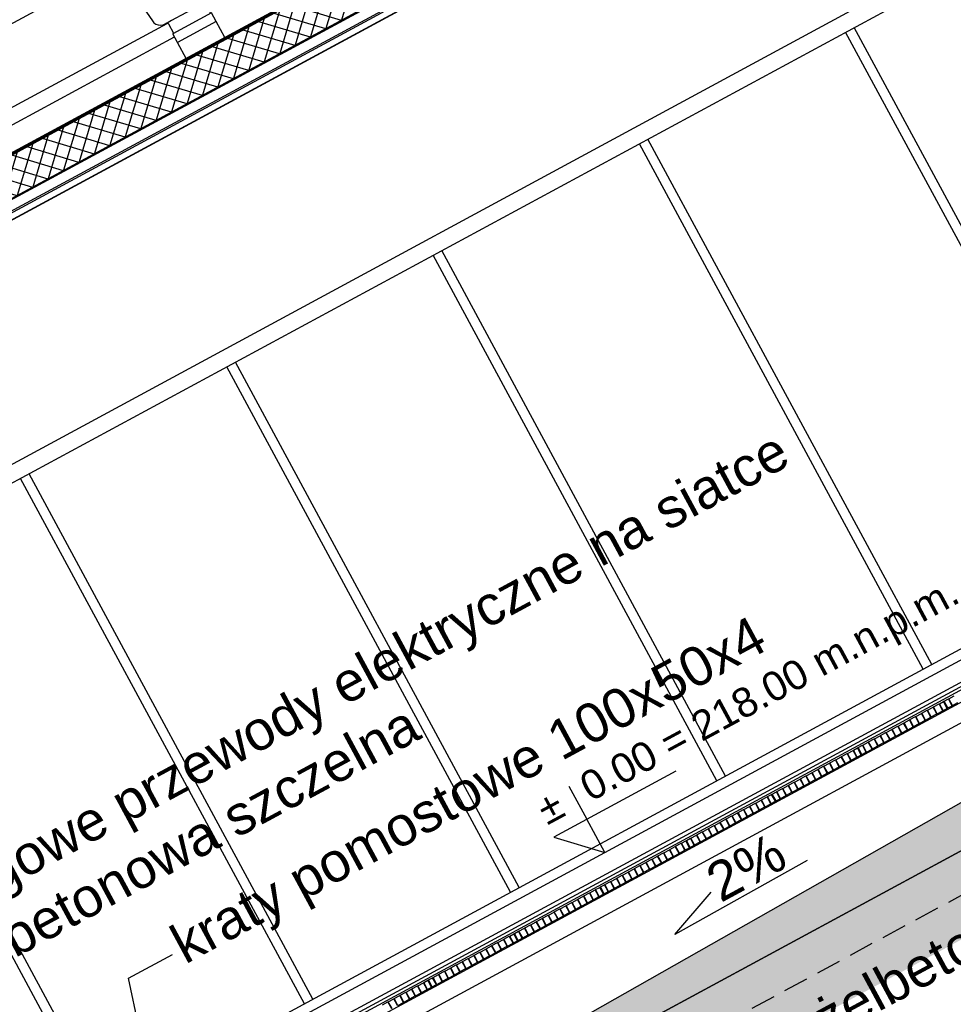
# Model space of a CAD drawing. Header units: millimetres. Extents: x -667476 to -405070, y -32043 to 330643.
# Tile 10 of 55: x -475873 to -471095, y 32077 to 37114. Entities that reach past the tile are written whole.
import ezdxf
from ezdxf.enums import TextEntityAlignment as Align

# ---------------------------------------------------------------- set-up
doc = ezdxf.new("R2010")
doc.units = ezdxf.units.MM
doc.header["$LTSCALE"] = 10
doc.linetypes.add('DASHED', pattern=[19.05, 12.7, -6.35])
doc.linetypes.add('DASHED2', pattern=[0.375, 0.25, -0.125])
for name, color, linetype in [('000', 2, 'Continuous'), ('01 - konstrukcja - płyta - zbrojenie Rozproszone', 250, 'Continuous'), ('01 - UWAGI', 2, 'Continuous'), ('01-konstukcja', 7, 'Continuous'), ('01-warstwy scian', 252, 'Continuous'), ('02-element ponizej', 250, 'Continuous'), ('02-elementy wyposazenia', 250, 'Continuous'), ('02-izolacja wodna', 3, 'DASHED2'), ('04 - hatch czarny', 250, 'Continuous'), ('04 - hatch sciany', 250, 'Continuous'), ('04-hatch czarny', 250, 'Continuous'), ('05 - grafika', 251, 'Continuous'), ('05 - tekst 02', 1, 'Continuous'), ('05-grafika', 251, 'Continuous'), ('05-tekst', 1, 'Continuous'), ('05-wymiary PB', 3, 'Continuous'), ('06-elewacja cienka', 250, 'Continuous')]:
    doc.layers.add(name, color=color, linetype=linetype)
doc.styles.add('1-100', font='arial.ttf', dxfattribs={"height": 200})
doc.styles.add('1-50', font='arial.ttf', dxfattribs={"height": 100})
doc.styles.get("Standard").update_dxf_attribs({"font": 'arial.ttf'})
doc.dimstyles.new('1-100', dxfattribs={"dimtxt": 140, "dimasz": 100, "dimexe": 100, "dimexo": 300, "dimgap": 30, "dimtad": 1, "dimdec": 0, "dimlfac": 0.1, "dimtxsty": 'Standard', "dimblk": 'ARCHTICK', "dimcen": 0.09, "dimdle": 100, "dimclre": 252, "dimadec": 0, "dimazin": 0, "dimtfac": 1, "dimtdec": 0, "dimtmove": 0, "dimatfit": 3, "dimfxl": 1, "dimfxlon": 1, "dimarcsym": 0})
doc.dimstyles.new('1-50', dxfattribs={"dimtxt": 100, "dimasz": 50, "dimexe": 100, "dimexo": 75, "dimgap": 30, "dimtad": 1, "dimdec": 0, "dimlfac": 0.1, "dimtxsty": 'Standard', "dimblk": 'ARCHTICK', "dimcen": 250, "dimdle": 30, "dimclre": 252, "dimadec": 0, "dimazin": 0, "dimtfac": 1, "dimtdec": 0, "dimtmove": 0, "dimatfit": 3, "dimfxl": 50, "dimfxlon": 1, "dimarcsym": 0})

# ---------------------------------------------------------------- blocks, each defined once
blk = doc.blocks.new('wyw1')
at = {"layer": '06-elewacja cienka'}
for p, q in [((13218.3, -17690.6), (13203.4, -17736)), ((13222.2, -17685.3), (13218.3, -17690.6)), ((13228.5, -17683.3), (13222.2, -17685.3)), ((13231.5, -17683.3), (13228.5, -17683.3)), ((13240.2, -17683.3), (13231.5, -17683.3)), ((13254.1, -17683.3), (13240.2, -17683.3)), ((13272.2, -17683.3), (13254.1, -17683.3)), ((13293.3, -17683.3), (13272.2, -17683.3)), ((13315.9, -17683.3), (13293.3, -17683.3)), ((13338.5, -17683.3), (13315.9, -17683.3)), ((13359.6, -17683.3), (13338.5, -17683.3)), ((13377.6, -17683.3), (13359.6, -17683.3)), ((13391.5, -17683.3), (13377.6, -17683.3)), ((13400.3, -17683.3), (13391.5, -17683.3)), ((13403.2, -17683.3), (13400.3, -17683.3)), ((13403.2, -17683.3), (13409.5, -17685.3)), ((13409.5, -17685.3), (13413.4, -17690.6)), ((13413.4, -17690.6), (13428.4, -17736)), ((13134.8, -17736), (13128.4, -17736)), ((13128.4, -17736), (13142.3, -17865.2)), ((13153.5, -17736), (13134.8, -17736)), ((13183.3, -17736), (13153.5, -17736)), ((13222.1, -17736), (13183.3, -17736)), ((13267.4, -17736), (13222.1, -17736)), ((13315.9, -17736), (13267.4, -17736)), ((13364.4, -17736), (13315.9, -17736)), ((13409.6, -17736), (13364.4, -17736)), ((13448.5, -17736), (13409.6, -17736)), ((13478.3, -17736), (13448.5, -17736)), ((13497, -17736), (13478.3, -17736)), ((13503.4, -17736), (13489.5, -17865.2)), ((13503.4, -17736), (13497, -17736)), ((13142.3, -17865.2), (13145.1, -17877.1)), ((13145.1, -17877.1), (13150.7, -17887.9)), ((13486.7, -17877.1), (13481, -17887.9)), ((13489.5, -17865.2), (13486.7, -17877.1)), ((13150.7, -17887.9), (13158.9, -17897.1)), ((13158.9, -17897.1), (13169, -17904.1)), ((13169, -17904.1), (13180.6, -17908.5)), ((13180.6, -17908.5), (13192.9, -17910)), ((13197.1, -17910), (13192.9, -17910)), ((13209.4, -17910), (13197.1, -17910)), ((13198, -17910), (13205.6, -17913.1)), ((13205.6, -17913.1), (13208.7, -17920.5)), ((13208.7, -17973.3), (13208.7, -17920.5)), ((13228.9, -17910), (13209.4, -17910)), ((13254.4, -17910), (13228.9, -17910)), ((13284.1, -17910), (13254.4, -17910)), ((13315.9, -17910), (13284.1, -17910)), ((13347.7, -17910), (13315.9, -17910)), ((13377.4, -17910), (13347.7, -17910)), ((13402.8, -17910), (13377.4, -17910)), ((13422.4, -17910), (13402.8, -17910)), ((13434.7, -17910), (13422.4, -17910)), ((13426.2, -17913.1), (13423, -17920.5)), ((13423, -17973.3), (13423, -17920.5)), ((13433.7, -17910), (13426.2, -17913.1)), ((13438.9, -17910), (13434.7, -17910)), ((13451.2, -17908.5), (13438.9, -17910)), ((13462.7, -17904.1), (13451.2, -17908.5)), ((13472.9, -17897.1), (13462.7, -17904.1)), ((13481, -17887.9), (13472.9, -17897.1)), ((13428.4, -17973.3), (13203.4, -17973.3)), ((13203.4, -18023.3), (13203.4, -17973.3)), ((13428.4, -18023.3), (13428.4, -17973.3)), ((13428.4, -18023.3), (13203.4, -18023.3)), ((13203.4, -18120), (13203.4, -18023.3)), ((13428.4, -18115.5), (13428.4, -18023.3))]:
    blk.add_line(p, q, dxfattribs=at)
blk = doc.blocks.new('sciana1')
at = {"layer": '05-grafika'}
blk.add_lwpolyline([(595.5, 0), (0, 0), (0, -175.4), (595.5, -175.4)], close=True, dxfattribs=at)
at = {"layer": '05-tekst', "style": '1-50', "flags": 12}
blk.add_attdef('NAZWA_PRZEGRODY', (40.6, -133.4), '', height=100, dxfattribs=at)
blk = doc.blocks.new('_ArchTick')
at = {"color": 0, "linetype": 'ByBlock', "const_width": 0.15}
blk.add_lwpolyline([(-0.5, -0.5), (0.5, 0.5)], dxfattribs=at)
blk = doc.blocks.new('kota1')
at = {"layer": '05-grafika'}
for points in [[(0, 257), (0, 128.5)], [(345, 128.5), (-128.5, 128.5), (0, 0)], [(0, 0), (0, 128.5)]]:
    blk.add_lwpolyline(points, dxfattribs=at)
at = {"layer": '05-tekst', "style": '1-50', "flags": 12}
for tag, p in [('PLUS/MIUNUS', (-128.5, 143.8)), ('WYSOKOSC', (0, 143.8))]:
    blk.add_attdef(tag, p, '', height=100, dxfattribs=at)
blk = doc.blocks.new('*D458')
at = {"layer": '05-wymiary PB', "color": 0, "lineweight": -2, "transparency": 16777216}
blk.add_line((-468536.2, 35087.2), (-470670.6, 39036.5), dxfattribs=at)
at = {"layer": '05-wymiary PB', "color": 252, "lineweight": -2, "transparency": 16777216}
for p, q in [((-470623.9, 38948), (-470535.1, 38996.1)), ((-468584.7, 35174.7), (-468495.8, 35222.8))]:
    blk.add_line(p, q, dxfattribs=at)
at = {"layer": 'Defpoints', "color": 0, "transparency": 16777216}
for p in [(-470623, 38948.5), (-474786.4, 36698.4), (-472765.6, 32915.1)]:
    blk.add_point(p, dxfattribs=at)
at = {"layer": '05-wymiary PB', "color": 0, "lineweight": -2, "transparency": 16777216, "xscale": 100, "yscale": 100, "zscale": 100}
for p, rotation in [((-470623, 38948.5), 118.3889074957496), ((-468583.8, 35175.2), 298.3889074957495)]:
    blk.add_blockref('_ArchTick', p, dxfattribs=dict(at, rotation=rotation))
at = {"layer": '05-wymiary PB', "color": 0, "transparency": 16777216, "insert": (-469692.7, 37013.6), "char_height": 140, "attachment_point": 5, "rotation": 118.3889}
blk.add_mtext('429', dxfattribs=at)

msp = doc.modelspace()

# ---------------------------------------------------------------- hatches: boundary and pattern name
at = {"layer": '04 - hatch czarny', "linetype": 'Continuous'}
h = msp.add_hatch(dxfattribs=at)
h.set_pattern_fill('ANSI37', color=256, scale=20, style=0)
h.set_pattern_definition([(73.3889, (-485631.39, 22422.84), (-60.84997, 18.153), []), (163.3889, (-485631.39, 22422.84), (-18.153, -60.84997), [])])
h.paths.add_polyline_path([(-479693.6, 34157.8), (-479786.6, 34329.9), (-470065.5, 39583.7), (-469972.5, 39411.5)])
at = {"layer": '04 - hatch czarny'}
h = msp.add_hatch(dxfattribs=at)
h.set_pattern_fill('AR-CONC', color=256, scale=2, angle=448.1236, style=0)
h.set_pattern_definition([(166.51247, (-169950.3, -2337.96), (-134.126, 340.28142), [38.1, -419.1]), (111.51247, (-169950.3, -2337.96), (-310.46474, -233.647), [30.48, -335.28117]), (216.96392, (-169961.48, -2309.6), (-444.59074, 106.63445), [32.38, -356.1805]), (162.69667, (-170041.2, -2383.3), (-166.7733, 522.678), [57.15, -628.65]), (213.14803, (-170055.1, -2339.76), (-654.7631, 203.9777), [48.57, -534.2712]), (107.69662, (-170041.2, -2383.3), (-654.7631, 203.9777), [45.7199, -502.9195]), (137.51247, (-170041.17, -2326.52), (47.66232, 362.64126), [38.1, -419.1]), (82.51247, (-170041.17, -2326.52), (-384.81243, -53.8348), [30.48, -335.28]), (187.96392, (-170037.2, -2296.3), (-337.1501, 308.80647), [32.38, -356.17988]), (154.012473, (-169950.3, -2337.96), (-154.08345, -69.961896), [0, -331.216, 0, -340.36, 0, -336.55]), (124.01247, (-169950.3, -2337.96), (-238.94622, 30.1457), [0, -194.056, 0, -323.596, 0, -128.27]), (84.012473, (-169899.73, -2439.33), (-110.800695, 247.77756), [0, -127, 0, -396.24, 0, -525.78]), (74.01247, (-169877.06, -2484.8), (-177.75269, 242.40261), [0, -165.1, 0, -263.144, 0, -373.38])])
h.paths.add_polyline_path([(-475935.5, 30695.6), (-477397.3, 29909), (-477275.4, 29683.3), (-477072.6, 29791.8), (-476930.4, 29527.6), (-476794.7, 29487.3), (-476557.5, 30133.8), (-476165.7, 30345.5), (-475643.4, 30155), (-475332, 30323.3), (-475453.2, 30485.1), (-475606.5, 30402.2), (-475738.5, 30330.9)])
h.paths.add_polyline_path([(-473728.3, 31417.3), (-475453.2, 30485.1), (-475332, 30323.3), (-473633.2, 31241.4)])
h.paths.add_polyline_path([(-478589.2, 29506.3), (-480107.8, 28685.6), (-479939.5, 28374.2), (-478508.6, 29147.5), (-478625.6, 29363.9), (-478537.9, 29411.3)])
h.paths.add_polyline_path([(-472849.5, 31892.3), (-473728.3, 31417.3), (-473633.2, 31241.4), (-472706.5, 31742.2)])
h.paths.add_polyline_path([(-470561.2, 33129), (-472849.5, 31892.3), (-472706.5, 31742.2), (-470466.1, 32953)])
h.paths.add_polyline_path([(-466733.5, 35669.4), (-467464.7, 35276.5), (-467342.9, 35051.3), (-467140.1, 35159.8), (-466997.4, 34895.9), (-466862.5, 34854.8), (-466660.3, 35534.3)])
h.paths.add_polyline_path([(-465648.1, 36500.4), (-466616, 35977.3), (-466564.6, 35882.3), (-466476.9, 35929.6), (-466360, 35713.2), (-465479.8, 36188.9)])
h.paths.add_polyline_path([(-477486, 29568.3), (-477607.8, 29793.5), (-478267.9, 29436.8), (-478194.3, 29300.7), (-477586, 29059.9), (-477545.7, 29195), (-477688.4, 29459)])
h.paths.add_polyline_path([(-467553.5, 34936.3), (-467675.8, 35162.3), (-469144.3, 34366.4), (-468946.9, 34001.4), (-469078.8, 33930.1), (-470561.2, 33129), (-470466.1, 32953), (-468807.8, 33849.2), (-468674.8, 34394), (-468210.6, 34644.9), (-467653.9, 34427.4), (-467613.2, 34563), (-467755.9, 34827)])
at = {"layer": '04 - hatch sciany'}
msp.add_hatch(color=256, dxfattribs=at).paths.add_polyline_path([(-468946.9, 34001.4), (-469163.7, 34402.6), (-469163.7, 34402.6), (-469195, 34460.6), (-469196, 34462.4), (-469219.8, 34506.4), (-469220.7, 34508.2), (-469352.7, 34436.8), (-469202.4, 34158.8), (-475294.1, 30707.5), (-475663.6, 30507.8), (-475880.4, 30909), (-476012.3, 30837.6), (-475738.5, 30330.9)])
at = {"layer": '04-hatch czarny'}
h = msp.add_hatch(dxfattribs=at)
h.set_pattern_fill('EARTH', color=256, scale=40, angle=141.4762, style=0)
h.set_pattern_definition([(79.865154, (-52941.05, 1083379.2), (-205.34145, 294.731893), [254, -254]), (79.865154, (-53034.8, 1083395.95), (-205.34145, 294.731893), [254, -254]), (79.865154, (-53128.57, 1083412.71), (-205.34145, 294.731893), [254, -254]), (169.865154, (-53154.24, 1083449.55), (-294.731893, -205.34145), [254, -254]), (169.865154, (-53137.48, 1083543.32), (-294.731893, -205.34145), [254, -254]), (169.865154, (-53120.72, 1083637.08), (-294.731893, -205.34145), [254, -254])])
h.paths.add_polyline_path([(-465479.8, 36188.9), (-466660.3, 35534.3), (-466862.5, 34854.8), (-467653.9, 34427.4), (-468210.6, 34644.9), (-468674.8, 34394), (-468807.8, 33849.2), (-475643.4, 30155), (-476165.7, 30345.5), (-476557.5, 30133.8), (-476794.8, 29486.9), (-477586.2, 29059.5), (-478194.3, 29300.7), (-479939.5, 28374.2), (-479845.7, 28197.6), (-478182.2, 29080.8), (-477573.2, 28839.2), (-476633.1, 29346.9), (-476395.8, 29993.8), (-476149.8, 30126.8), (-475627.4, 29936.3), (-468634.6, 33715.5), (-468501.6, 34260.3), (-468197, 34424.9), (-467640.4, 34207.4), (-466694.5, 34718.2), (-466491.9, 35399), (-465382.8, 36014)])
at = {"layer": '04-hatch czarny', "true_color": 0x000000}
h = msp.add_hatch(dxfattribs=at)
h.set_pattern_fill('ANSI33', color=18, scale=10, angle=360, style=0)
h.set_pattern_definition([(73.388907, (-552036.92, 155815.11), (-60.84997, 18.152992), []), (73.388907, (-551997.416, 155836.46), (-60.84997, 18.152992), [31.75, -15.875])])
h.paths.add_polyline_path([(-473926.2, 31310.4), (-473997.4, 31442.1), (-475294.1, 30707.5), (-475663.6, 30507.8), (-475880.4, 30909), (-476012.3, 30837.6), (-475738.5, 30330.9)])
h.paths.add_polyline_path([(-470759.1, 33022), (-470864.6, 33217.1), (-473997.4, 31442.1), (-473926.2, 31310.4)])
h.paths.add_polyline_path([(-470864.6, 33217.1), (-470759.1, 33022), (-468946.9, 34001.4), (-469163.7, 34402.6), (-469163.7, 34402.6), (-469195, 34460.6), (-469196, 34462.4), (-469219.8, 34506.4), (-469220.7, 34508.2), (-469352.7, 34436.8), (-469202.4, 34158.8)])

# ---------------------------------------------------------------- linework, layer by layer
at = {"layer": '000'}
msp.add_line((-475606.5, 30402.2), (-469078.8, 33930.1), dxfattribs=at)
at = {"layer": '01 - konstrukcja - płyta - zbrojenie Rozproszone'}
msp.add_line((-475880.4, 30909), (-469352.7, 34436.8), dxfattribs=at)
at = {"layer": '01-konstukcja'}
for p, q in [((-473969.8, 31457.8), (-469202.4, 34158.8)), ((-468946.9, 34001.4), (-475738.5, 30330.9))]:
    msp.add_line(p, q, dxfattribs=at)
at = {"layer": '01-warstwy scian'}
for p, q in [((-479786.3, 34329.3), (-470065.2, 39583.1)), ((-470140.1, 39553.9), (-479720.9, 34376)), ((-470135.9, 39550.6), (-479720.4, 34370.6)), ((-479691.2, 34153.4), (-469970.1, 39407.1)), ((-479666.6, 34107.9), (-469945.5, 39361.6)), ((-479662.7, 34100.6), (-469941.6, 39354.4)), ((-479647.7, 34072.9), (-469926.6, 39326.6)), ((-479647, 34071.5), (-469925.9, 39325.3))]:
    msp.add_line(p, q, dxfattribs=at)
msp.add_lwpolyline([(-479693.6, 34157.8), (-469972.5, 39411.5)], dxfattribs=at)
at = {"layer": '02-element ponizej'}
for p, q in [((-477486.3, 30363.9), (-468044.9, 35466.4)), ((-477481, 30253.1), (-467883, 35440.3)), ((-476653.2, 30677.5), (-468735.6, 34956.5)), ((-475925.1, 30991.7), (-469397.4, 34519.5))]:
    msp.add_line(p, q, dxfattribs=at)
at = {"layer": '02-element ponizej', "linetype": 'DASHED'}
msp.add_line((-475643.4, 30155), (-468807.8, 33849.2), dxfattribs=at)
at = {"layer": '02-elementy wyposazenia'}
for p, q in [((-475990.7, 31018.6), (-469383.9, 34589.2)), ((-471118.4, 33640.6), (-471090, 33655.9)), ((-471226.3, 33582.2), (-471197.9, 33597.6)), ((-471197.9, 33597.6), (-471196.2, 33598.5)), ((-471178.9, 33562.4), (-471197.9, 33597.6)), ((-471196.2, 33598.5), (-471167.7, 33613.9)), ((-471177.1, 33563.3), (-471196.2, 33598.5)), ((-471167.7, 33613.9), (-471166, 33614.8)), ((-471148.7, 33578.7), (-471167.7, 33613.9)), ((-471166, 33614.8), (-471144.8, 33626.3)), ((-471147, 33579.7), (-471166, 33614.8)), ((-471144.8, 33626.3), (-471143.1, 33627.2)), ((-471125.8, 33591.1), (-471144.8, 33626.3)), ((-471143.1, 33627.2), (-471141.3, 33628.2)), ((-471141.3, 33628.2), (-471120.1, 33639.6)), ((-471122.3, 33593), (-471141.3, 33628.2)), ((-471122.3, 33593), (-471101.1, 33604.4)), ((-471120.1, 33639.6), (-471118.4, 33640.6)), ((-471101.1, 33604.4), (-471120.1, 33639.6)), ((-471099.4, 33605.4), (-471118.4, 33640.6)), ((-471101.1, 33604.4), (-471099.4, 33605.4)), ((-471099.4, 33605.4), (-471071, 33620.7)), ((-471316.9, 33533.3), (-471288.4, 33548.7)), ((-471288.4, 33548.7), (-471286.7, 33549.6)), ((-471269.4, 33513.5), (-471288.4, 33548.7)), ((-471286.7, 33549.6), (-471258.3, 33565)), ((-471267.7, 33514.4), (-471286.7, 33549.6)), ((-471258.3, 33565), (-471256.5, 33565.9)), ((-471239.2, 33529.8), (-471258.3, 33565)), ((-471256.5, 33565.9), (-471228.1, 33581.3)), ((-471237.5, 33530.7), (-471256.5, 33565.9)), ((-471237.5, 33530.7), (-471209.1, 33546.1)), ((-471228.1, 33581.3), (-471226.3, 33582.2)), ((-471209.1, 33546.1), (-471228.1, 33581.3)), ((-471207.3, 33547), (-471226.3, 33582.2)), ((-471209.1, 33546.1), (-471207.3, 33547)), ((-471207.3, 33547), (-471178.9, 33562.4)), ((-471178.9, 33562.4), (-471177.1, 33563.3)), ((-471177.1, 33563.3), (-471148.7, 33578.7)), ((-471148.7, 33578.7), (-471147, 33579.7)), ((-471147, 33579.7), (-471125.8, 33591.1)), ((-471125.8, 33591.1), (-471124, 33592)), ((-471124, 33592), (-471122.3, 33593)), ((-471407.4, 33484.4), (-471379, 33499.7)), ((-471379, 33499.7), (-471377.2, 33500.7)), ((-471359.9, 33464.5), (-471379, 33499.7)), ((-471377.2, 33500.7), (-471348.8, 33516)), ((-471358.2, 33465.5), (-471377.2, 33500.7)), ((-471348.8, 33516), (-471347, 33517)), ((-471329.8, 33480.9), (-471348.8, 33516)), ((-471347, 33517), (-471318.6, 33532.4)), ((-471328, 33481.8), (-471347, 33517)), ((-471328, 33481.8), (-471299.6, 33497.2)), ((-471318.6, 33532.4), (-471316.9, 33533.3)), ((-471299.6, 33497.2), (-471318.6, 33532.4)), ((-471297.8, 33498.1), (-471316.9, 33533.3)), ((-471299.6, 33497.2), (-471297.8, 33498.1)), ((-471297.8, 33498.1), (-471269.4, 33513.5)), ((-471269.4, 33513.5), (-471267.7, 33514.4)), ((-471267.7, 33514.4), (-471239.2, 33529.8)), ((-471239.2, 33529.8), (-471237.5, 33530.7)), ((-471497.9, 33435.5), (-471469.5, 33450.8)), ((-471469.5, 33450.8), (-471467.7, 33451.8)), ((-471450.5, 33415.6), (-471469.5, 33450.8)), ((-471467.7, 33451.8), (-471439.3, 33467.1)), ((-471448.7, 33416.6), (-471467.7, 33451.8)), ((-471439.3, 33467.1), (-471437.6, 33468.1)), ((-471420.3, 33431.9), (-471439.3, 33467.1)), ((-471437.6, 33468.1), (-471409.1, 33483.4)), ((-471418.5, 33432.9), (-471437.6, 33468.1)), ((-471418.5, 33432.9), (-471390.1, 33448.2)), ((-471409.1, 33483.4), (-471407.4, 33484.4)), ((-471390.1, 33448.2), (-471409.1, 33483.4)), ((-471388.4, 33449.2), (-471407.4, 33484.4)), ((-471390.1, 33448.2), (-471388.4, 33449.2)), ((-471388.4, 33449.2), (-471359.9, 33464.5)), ((-471359.9, 33464.5), (-471358.2, 33465.5)), ((-471358.2, 33465.5), (-471329.8, 33480.9)), ((-471329.8, 33480.9), (-471328, 33481.8)), ((-471581.2, 33390.5), (-471560, 33401.9)), ((-471560, 33401.9), (-471558.3, 33402.8)), ((-471541, 33366.7), (-471560, 33401.9)), ((-471558.3, 33402.8), (-471529.8, 33418.2)), ((-471539.2, 33367.6), (-471558.3, 33402.8)), ((-471529.8, 33418.2), (-471528.1, 33419.1)), ((-471510.8, 33383), (-471529.8, 33418.2)), ((-471528.1, 33419.1), (-471499.7, 33434.5)), ((-471509.1, 33384), (-471528.1, 33419.1)), ((-471509.1, 33384), (-471480.6, 33399.3)), ((-471499.7, 33434.5), (-471497.9, 33435.5)), ((-471480.6, 33399.3), (-471499.7, 33434.5)), ((-471478.9, 33400.3), (-471497.9, 33435.5)), ((-471480.6, 33399.3), (-471478.9, 33400.3)), ((-471478.9, 33400.3), (-471450.5, 33415.6)), ((-471450.5, 33415.6), (-471448.7, 33416.6)), ((-471448.7, 33416.6), (-471420.3, 33431.9)), ((-471420.3, 33431.9), (-471418.5, 33432.9)), ((-471696.4, 33328.2), (-471668, 33343.5)), ((-471668, 33343.5), (-471666.2, 33344.5)), ((-471648.9, 33308.4), (-471668, 33343.5)), ((-471666.2, 33344.5), (-471637.8, 33359.9)), ((-471647.2, 33309.3), (-471666.2, 33344.5)), ((-471637.8, 33359.9), (-471636, 33360.8)), ((-471618.8, 33324.7), (-471637.8, 33359.9)), ((-471636, 33360.8), (-471607.6, 33376.2)), ((-471617, 33325.6), (-471636, 33360.8)), ((-471607.6, 33376.2), (-471605.9, 33377.1)), ((-471588.6, 33341), (-471607.6, 33376.2)), ((-471605.9, 33377.1), (-471584.7, 33388.6)), ((-471586.8, 33341.9), (-471605.9, 33377.1)), ((-471586.8, 33341.9), (-471565.7, 33353.4)), ((-471584.7, 33388.6), (-471582.9, 33389.5)), ((-471565.7, 33353.4), (-471584.7, 33388.6)), ((-471582.9, 33389.5), (-471581.2, 33390.5)), ((-471562.2, 33355.3), (-471581.2, 33390.5)), ((-471565.7, 33353.4), (-471563.9, 33354.3)), ((-471563.9, 33354.3), (-471562.2, 33355.3)), ((-471562.2, 33355.3), (-471541, 33366.7)), ((-471541, 33366.7), (-471539.2, 33367.6)), ((-471539.2, 33367.6), (-471510.8, 33383)), ((-471510.8, 33383), (-471509.1, 33384)), ((-471786.9, 33279.3), (-471758.5, 33294.6)), ((-471758.5, 33294.6), (-471756.7, 33295.6)), ((-471739.5, 33259.4), (-471758.5, 33294.6)), ((-471756.7, 33295.6), (-471728.3, 33310.9)), ((-471737.7, 33260.4), (-471756.7, 33295.6)), ((-471728.3, 33310.9), (-471726.6, 33311.9)), ((-471709.3, 33275.7), (-471728.3, 33310.9)), ((-471726.6, 33311.9), (-471698.1, 33327.2)), ((-471707.5, 33276.7), (-471726.6, 33311.9)), ((-471707.5, 33276.7), (-471679.1, 33292.1)), ((-471698.1, 33327.2), (-471696.4, 33328.2)), ((-471679.1, 33292.1), (-471698.1, 33327.2)), ((-471677.4, 33293), (-471696.4, 33328.2)), ((-471679.1, 33292.1), (-471677.4, 33293)), ((-471677.4, 33293), (-471648.9, 33308.4)), ((-471648.9, 33308.4), (-471647.2, 33309.3)), ((-471647.2, 33309.3), (-471618.8, 33324.7)), ((-471618.8, 33324.7), (-471617, 33325.6)), ((-471617, 33325.6), (-471588.6, 33341)), ((-471588.6, 33341), (-471586.8, 33341.9)), ((-471877.4, 33230.3), (-471849, 33245.7)), ((-471849, 33245.7), (-471847.3, 33246.7)), ((-471830, 33210.5), (-471849, 33245.7)), ((-471847.3, 33246.7), (-471818.8, 33262)), ((-471828.2, 33211.5), (-471847.3, 33246.7)), ((-471818.8, 33262), (-471817.1, 33263)), ((-471799.8, 33226.8), (-471818.8, 33262)), ((-471817.1, 33263), (-471788.7, 33278.3)), ((-471798.1, 33227.8), (-471817.1, 33263)), ((-471798.1, 33227.8), (-471769.6, 33243.1)), ((-471788.7, 33278.3), (-471786.9, 33279.3)), ((-471769.6, 33243.1), (-471788.7, 33278.3)), ((-471767.9, 33244.1), (-471786.9, 33279.3)), ((-471769.6, 33243.1), (-471767.9, 33244.1)), ((-471767.9, 33244.1), (-471739.5, 33259.4)), ((-471739.5, 33259.4), (-471737.7, 33260.4)), ((-471737.7, 33260.4), (-471709.3, 33275.7)), ((-471709.3, 33275.7), (-471707.5, 33276.7)), ((-471968, 33181.4), (-471939.5, 33196.8)), ((-471939.5, 33196.8), (-471937.8, 33197.7)), ((-471920.5, 33161.6), (-471939.5, 33196.8)), ((-471937.8, 33197.7), (-471909.4, 33213.1)), ((-471918.8, 33162.5), (-471937.8, 33197.7)), ((-471909.4, 33213.1), (-471907.6, 33214)), ((-471890.3, 33177.9), (-471909.4, 33213.1)), ((-471907.6, 33214), (-471879.2, 33229.4)), ((-471888.6, 33178.8), (-471907.6, 33214)), ((-471888.6, 33178.8), (-471860.2, 33194.2)), ((-471879.2, 33229.4), (-471877.4, 33230.3)), ((-471860.2, 33194.2), (-471879.2, 33229.4)), ((-471858.4, 33195.2), (-471877.4, 33230.3)), ((-471860.2, 33194.2), (-471858.4, 33195.2)), ((-471858.4, 33195.2), (-471830, 33210.5)), ((-471830, 33210.5), (-471828.2, 33211.5)), ((-471828.2, 33211.5), (-471799.8, 33226.8)), ((-471799.8, 33226.8), (-471798.1, 33227.8)), ((-472045.7, 33139.4), (-472024.6, 33150.8)), ((-472024.6, 33150.8), (-472022.8, 33151.8)), ((-472005.5, 33115.6), (-472024.6, 33150.8)), ((-472022.8, 33151.8), (-472021, 33152.7)), ((-472021, 33152.7), (-471999.9, 33164.2)), ((-472002, 33117.5), (-472021, 33152.7)), ((-471999.9, 33164.2), (-471998.1, 33165.1)), ((-471980.9, 33129), (-471999.9, 33164.2)), ((-471998.1, 33165.1), (-471969.7, 33180.5)), ((-471979.1, 33129.9), (-471998.1, 33165.1)), ((-471979.1, 33129.9), (-471950.7, 33145.3)), ((-471969.7, 33180.5), (-471968, 33181.4)), ((-471950.7, 33145.3), (-471969.7, 33180.5)), ((-471948.9, 33146.2), (-471968, 33181.4)), ((-471950.7, 33145.3), (-471948.9, 33146.2)), ((-471948.9, 33146.2), (-471920.5, 33161.6)), ((-471920.5, 33161.6), (-471918.8, 33162.5)), ((-471918.8, 33162.5), (-471890.3, 33177.9)), ((-471890.3, 33177.9), (-471888.6, 33178.8)), ((-472138, 33089.5), (-472136.2, 33090.5)), ((-472136.2, 33090.5), (-472107.8, 33105.8)), ((-472117.2, 33055.3), (-472136.2, 33090.5)), ((-472107.8, 33105.8), (-472106.1, 33106.8)), ((-472088.8, 33070.6), (-472107.8, 33105.8)), ((-472106.1, 33106.8), (-472077.7, 33122.1)), ((-472087.1, 33071.6), (-472106.1, 33106.8)), ((-472077.7, 33122.1), (-472075.9, 33123.1)), ((-472058.6, 33086.9), (-472077.7, 33122.1)), ((-472075.9, 33123.1), (-472047.5, 33138.4)), ((-472056.9, 33087.9), (-472075.9, 33123.1)), ((-472056.9, 33087.9), (-472028.5, 33103.2)), ((-472047.5, 33138.4), (-472045.7, 33139.4)), ((-472028.5, 33103.2), (-472047.5, 33138.4)), ((-472026.7, 33104.2), (-472045.7, 33139.4)), ((-472028.5, 33103.2), (-472026.7, 33104.2)), ((-472026.7, 33104.2), (-472005.5, 33115.6)), ((-472005.5, 33115.6), (-472003.8, 33116.6)), ((-472003.8, 33116.6), (-472002, 33117.5)), ((-472002, 33117.5), (-471980.9, 33129)), ((-471980.9, 33129), (-471979.1, 33129.9)), ((-472256.9, 33025.2), (-472228.5, 33040.6)), ((-472228.5, 33040.6), (-472226.8, 33041.5)), ((-472209.5, 33005.4), (-472228.5, 33040.6)), ((-472226.8, 33041.5), (-472198.4, 33056.9)), ((-472207.8, 33006.4), (-472226.8, 33041.5)), ((-472198.4, 33056.9), (-472196.6, 33057.8)), ((-472179.3, 33021.7), (-472198.4, 33056.9)), ((-472196.6, 33057.8), (-472168.2, 33073.2)), ((-472177.6, 33022.7), (-472196.6, 33057.8)), ((-472168.2, 33073.2), (-472166.4, 33074.2)), ((-472149.2, 33038), (-472168.2, 33073.2)), ((-472166.4, 33074.2), (-472138, 33089.5)), ((-472147.4, 33039), (-472166.4, 33074.2)), ((-472147.4, 33039), (-472119, 33054.3)), ((-472119, 33054.3), (-472138, 33089.5)), ((-472119, 33054.3), (-472117.2, 33055.3)), ((-472117.2, 33055.3), (-472088.8, 33070.6)), ((-472088.8, 33070.6), (-472087.1, 33071.6)), ((-472087.1, 33071.6), (-472058.6, 33086.9)), ((-472058.6, 33086.9), (-472056.9, 33087.9)), ((-472347.5, 32976.3), (-472319.1, 32991.7)), ((-472319.1, 32991.7), (-472317.3, 32992.6)), ((-472300, 32956.5), (-472319.1, 32991.7)), ((-472317.3, 32992.6), (-472288.9, 33008)), ((-472298.3, 32957.4), (-472317.3, 32992.6)), ((-472288.9, 33008), (-472287.1, 33008.9)), ((-472269.9, 32972.8), (-472288.9, 33008)), ((-472287.1, 33008.9), (-472258.7, 33024.3)), ((-472268.1, 32973.7), (-472287.1, 33008.9)), ((-472258.7, 33024.3), (-472256.9, 33025.2)), ((-472239.7, 32989.1), (-472258.7, 33024.3)), ((-472237.9, 32990), (-472256.9, 33025.2)), ((-472239.7, 32989.1), (-472237.9, 32990)), ((-472237.9, 32990), (-472209.5, 33005.4)), ((-472209.5, 33005.4), (-472207.8, 33006.4)), ((-472207.8, 33006.4), (-472179.3, 33021.7)), ((-472179.3, 33021.7), (-472177.6, 33022.7)), ((-472177.6, 33022.7), (-472149.2, 33038)), ((-472149.2, 33038), (-472147.4, 33039)), ((-472438, 32927.4), (-472409.6, 32942.7)), ((-472409.6, 32942.7), (-472407.8, 32943.7)), ((-472390.6, 32907.6), (-472409.6, 32942.7)), ((-472407.8, 32943.7), (-472379.4, 32959)), ((-472388.8, 32908.5), (-472407.8, 32943.7)), ((-472379.4, 32959), (-472377.6, 32960)), ((-472360.4, 32923.9), (-472379.4, 32959)), ((-472377.6, 32960), (-472349.2, 32975.4)), ((-472358.6, 32924.8), (-472377.6, 32960)), ((-472358.6, 32924.8), (-472330.2, 32940.2)), ((-472349.2, 32975.4), (-472347.5, 32976.3)), ((-472330.2, 32940.2), (-472349.2, 32975.4)), ((-472328.5, 32941.1), (-472347.5, 32976.3)), ((-472330.2, 32940.2), (-472328.5, 32941.1)), ((-472328.5, 32941.1), (-472300, 32956.5)), ((-472300, 32956.5), (-472298.3, 32957.4)), ((-472298.3, 32957.4), (-472269.9, 32972.8)), ((-472269.9, 32972.8), (-472268.1, 32973.7)), ((-472268.1, 32973.7), (-472239.7, 32989.1)), ((-472515.8, 32885.4), (-472487.4, 32900.7)), ((-472487.4, 32900.7), (-472485.6, 32901.7)), ((-472468.3, 32865.5), (-472487.4, 32900.7)), ((-472485.6, 32901.7), (-472464.4, 32913.1)), ((-472466.6, 32866.5), (-472485.6, 32901.7)), ((-472464.4, 32913.1), (-472462.7, 32914)), ((-472445.4, 32877.9), (-472464.4, 32913.1)), ((-472462.7, 32914), (-472460.9, 32915)), ((-472460.9, 32915), (-472439.8, 32926.4)), ((-472441.9, 32879.8), (-472460.9, 32915)), ((-472441.9, 32879.8), (-472420.7, 32891.2)), ((-472439.8, 32926.4), (-472438, 32927.4)), ((-472420.7, 32891.2), (-472439.8, 32926.4)), ((-472419, 32892.2), (-472438, 32927.4)), ((-472420.7, 32891.2), (-472419, 32892.2)), ((-472419, 32892.2), (-472390.6, 32907.6)), ((-472390.6, 32907.6), (-472388.8, 32908.5)), ((-472388.8, 32908.5), (-472360.4, 32923.9)), ((-472360.4, 32923.9), (-472358.6, 32924.8)), ((-472606.3, 32836.4), (-472577.9, 32851.8)), ((-472577.9, 32851.8), (-472576.1, 32852.7)), ((-472558.9, 32816.6), (-472577.9, 32851.8)), ((-472576.1, 32852.7), (-472547.7, 32868.1)), ((-472557.1, 32817.5), (-472576.1, 32852.7)), ((-472547.7, 32868.1), (-472545.9, 32869)), ((-472528.7, 32832.9), (-472547.7, 32868.1)), ((-472545.9, 32869), (-472517.5, 32884.4)), ((-472526.9, 32833.9), (-472545.9, 32869)), ((-472526.9, 32833.9), (-472498.5, 32849.2)), ((-472517.5, 32884.4), (-472515.8, 32885.4)), ((-472498.5, 32849.2), (-472517.5, 32884.4)), ((-472496.7, 32850.2), (-472515.8, 32885.4)), ((-472498.5, 32849.2), (-472496.7, 32850.2)), ((-472496.7, 32850.2), (-472468.3, 32865.5)), ((-472468.3, 32865.5), (-472466.6, 32866.5)), ((-472466.6, 32866.5), (-472445.4, 32877.9)), ((-472445.4, 32877.9), (-472443.7, 32878.9)), ((-472443.7, 32878.9), (-472441.9, 32879.8)), ((-472696.8, 32787.5), (-472668.4, 32802.9)), ((-472668.4, 32802.9), (-472666.6, 32803.8)), ((-472649.4, 32767.7), (-472668.4, 32802.9)), ((-472666.6, 32803.8), (-472638.2, 32819.2)), ((-472647.6, 32768.6), (-472666.6, 32803.8)), ((-472638.2, 32819.2), (-472636.5, 32820.1)), ((-472619.2, 32784), (-472638.2, 32819.2)), ((-472636.5, 32820.1), (-472608.1, 32835.5)), ((-472617.4, 32784.9), (-472636.5, 32820.1)), ((-472617.4, 32784.9), (-472589, 32800.3)), ((-472608.1, 32835.5), (-472606.3, 32836.4)), ((-472589, 32800.3), (-472608.1, 32835.5)), ((-472587.3, 32801.2), (-472606.3, 32836.4)), ((-472589, 32800.3), (-472587.3, 32801.2)), ((-472587.3, 32801.2), (-472558.9, 32816.6)), ((-472558.9, 32816.6), (-472557.1, 32817.5)), ((-472557.1, 32817.5), (-472528.7, 32832.9)), ((-472528.7, 32832.9), (-472526.9, 32833.9)), ((-472789.1, 32737.6), (-472787.3, 32738.6)), ((-472787.3, 32738.6), (-472758.9, 32753.9)), ((-472768.3, 32703.4), (-472787.3, 32738.6)), ((-472758.9, 32753.9), (-472757.2, 32754.9)), ((-472739.9, 32718.7), (-472758.9, 32753.9)), ((-472757.2, 32754.9), (-472728.8, 32770.2)), ((-472738.1, 32719.7), (-472757.2, 32754.9)), ((-472728.8, 32770.2), (-472727, 32771.2)), ((-472709.7, 32735.1), (-472728.8, 32770.2)), ((-472727, 32771.2), (-472698.6, 32786.6)), ((-472708, 32736), (-472727, 32771.2)), ((-472708, 32736), (-472679.6, 32751.4)), ((-472698.6, 32786.6), (-472696.8, 32787.5)), ((-472679.6, 32751.4), (-472698.6, 32786.6)), ((-472677.8, 32752.3), (-472696.8, 32787.5)), ((-472679.6, 32751.4), (-472677.8, 32752.3)), ((-472677.8, 32752.3), (-472649.4, 32767.7)), ((-472649.4, 32767.7), (-472647.6, 32768.6)), ((-472647.6, 32768.6), (-472619.2, 32784)), ((-472619.2, 32784), (-472617.4, 32784.9)), ((-472900.8, 32677.3), (-472879.6, 32688.7)), ((-472879.6, 32688.7), (-472877.9, 32689.7)), ((-472860.6, 32653.5), (-472879.6, 32688.7)), ((-472877.9, 32689.7), (-472849.5, 32705)), ((-472858.8, 32654.5), (-472877.9, 32689.7)), ((-472849.5, 32705), (-472847.7, 32706)), ((-472830.4, 32669.8), (-472849.5, 32705)), ((-472847.7, 32706), (-472819.3, 32721.3)), ((-472828.7, 32670.8), (-472847.7, 32706)), ((-472819.3, 32721.3), (-472817.5, 32722.3)), ((-472800.3, 32686.1), (-472819.3, 32721.3)), ((-472817.5, 32722.3), (-472789.1, 32737.6)), ((-472798.5, 32687.1), (-472817.5, 32722.3)), ((-472798.5, 32687.1), (-472770.1, 32702.4)), ((-472770.1, 32702.4), (-472789.1, 32737.6)), ((-472770.1, 32702.4), (-472768.3, 32703.4)), ((-472768.3, 32703.4), (-472739.9, 32718.7)), ((-472739.9, 32718.7), (-472738.1, 32719.7)), ((-472738.1, 32719.7), (-472709.7, 32735.1)), ((-472709.7, 32735.1), (-472708, 32736)), ((-472985.8, 32631.3), (-472957.4, 32646.7)), ((-472957.4, 32646.7), (-472955.6, 32647.6)), ((-472938.4, 32611.5), (-472957.4, 32646.7)), ((-472955.6, 32647.6), (-472927.2, 32663)), ((-472936.6, 32612.4), (-472955.6, 32647.6)), ((-472927.2, 32663), (-472925.5, 32663.9)), ((-472908.2, 32627.8), (-472927.2, 32663)), ((-472925.5, 32663.9), (-472904.3, 32675.4)), ((-472906.4, 32628.7), (-472925.5, 32663.9)), ((-472906.4, 32628.7), (-472885.3, 32640.2)), ((-472904.3, 32675.4), (-472902.5, 32676.3)), ((-472885.3, 32640.2), (-472904.3, 32675.4)), ((-472902.5, 32676.3), (-472900.8, 32677.3)), ((-472881.8, 32642.1), (-472900.8, 32677.3)), ((-472885.3, 32640.2), (-472883.5, 32641.1)), ((-472883.5, 32641.1), (-472881.8, 32642.1)), ((-472881.8, 32642.1), (-472860.6, 32653.5)), ((-472860.6, 32653.5), (-472858.8, 32654.5)), ((-472858.8, 32654.5), (-472830.4, 32669.8)), ((-472830.4, 32669.8), (-472828.7, 32670.8)), ((-472828.7, 32670.8), (-472800.3, 32686.1)), ((-472800.3, 32686.1), (-472798.5, 32687.1)), ((-473076.3, 32582.4), (-473047.9, 32597.8)), ((-473047.9, 32597.8), (-473046.2, 32598.7)), ((-473028.9, 32562.6), (-473047.9, 32597.8)), ((-473046.2, 32598.7), (-473017.7, 32614.1)), ((-473027.1, 32563.5), (-473046.2, 32598.7)), ((-473017.7, 32614.1), (-473016, 32615)), ((-472998.7, 32578.9), (-473017.7, 32614.1)), ((-473016, 32615), (-472987.6, 32630.4)), ((-472997, 32579.8), (-473016, 32615)), ((-472997, 32579.8), (-472968.6, 32595.2)), ((-472987.6, 32630.4), (-472985.8, 32631.3)), ((-472968.6, 32595.2), (-472987.6, 32630.4)), ((-472966.8, 32596.1), (-472985.8, 32631.3)), ((-472968.6, 32595.2), (-472966.8, 32596.1)), ((-472966.8, 32596.1), (-472938.4, 32611.5)), ((-472938.4, 32611.5), (-472936.6, 32612.4)), ((-472936.6, 32612.4), (-472908.2, 32627.8)), ((-472908.2, 32627.8), (-472906.4, 32628.7)), ((-473166.9, 32533.5), (-473138.4, 32548.8)), ((-473138.4, 32548.8), (-473136.7, 32549.8)), ((-473119.4, 32513.6), (-473138.4, 32548.8)), ((-473136.7, 32549.8), (-473108.3, 32565.1)), ((-473117.7, 32514.6), (-473136.7, 32549.8)), ((-473108.3, 32565.1), (-473106.5, 32566.1)), ((-473089.3, 32529.9), (-473108.3, 32565.1)), ((-473106.5, 32566.1), (-473078.1, 32581.4)), ((-473087.5, 32530.9), (-473106.5, 32566.1)), ((-473087.5, 32530.9), (-473059.1, 32546.3)), ((-473078.1, 32581.4), (-473076.3, 32582.4)), ((-473059.1, 32546.3), (-473078.1, 32581.4)), ((-473057.3, 32547.2), (-473076.3, 32582.4)), ((-473059.1, 32546.3), (-473057.3, 32547.2)), ((-473057.3, 32547.2), (-473028.9, 32562.6)), ((-473028.9, 32562.6), (-473027.1, 32563.5)), ((-473027.1, 32563.5), (-472998.7, 32578.9)), ((-472998.7, 32578.9), (-472997, 32579.8)), ((-473257.4, 32484.5), (-473229, 32499.9)), ((-473229, 32499.9), (-473227.2, 32500.9)), ((-473210, 32464.7), (-473229, 32499.9)), ((-473227.2, 32500.9), (-473198.8, 32516.2)), ((-473208.2, 32465.7), (-473227.2, 32500.9)), ((-473198.8, 32516.2), (-473197, 32517.2)), ((-473179.8, 32481), (-473198.8, 32516.2)), ((-473197, 32517.2), (-473168.6, 32532.5)), ((-473178, 32482), (-473197, 32517.2)), ((-473178, 32482), (-473149.6, 32497.3)), ((-473168.6, 32532.5), (-473166.9, 32533.5)), ((-473149.6, 32497.3), (-473168.6, 32532.5)), ((-473147.8, 32498.3), (-473166.9, 32533.5)), ((-473149.6, 32497.3), (-473147.8, 32498.3)), ((-473147.8, 32498.3), (-473119.4, 32513.6)), ((-473119.4, 32513.6), (-473117.7, 32514.6)), ((-473117.7, 32514.6), (-473089.3, 32529.9)), ((-473089.3, 32529.9), (-473087.5, 32530.9)), ((-473365.3, 32426.2), (-473344.2, 32437.6)), ((-473344.2, 32437.6), (-473342.4, 32438.6)), ((-473325.2, 32402.5), (-473344.2, 32437.6)), ((-473342.4, 32438.6), (-473340.7, 32439.5)), ((-473340.7, 32439.5), (-473319.5, 32451)), ((-473321.6, 32404.4), (-473340.7, 32439.5)), ((-473319.5, 32451), (-473317.7, 32451.9)), ((-473300.5, 32415.8), (-473319.5, 32451)), ((-473317.7, 32451.9), (-473289.3, 32467.3)), ((-473298.7, 32416.7), (-473317.7, 32451.9)), ((-473289.3, 32467.3), (-473287.6, 32468.2)), ((-473270.3, 32432.1), (-473289.3, 32467.3)), ((-473287.6, 32468.2), (-473259.1, 32483.6)), ((-473268.5, 32433), (-473287.6, 32468.2)), ((-473268.5, 32433), (-473240.1, 32448.4)), ((-473259.1, 32483.6), (-473257.4, 32484.5)), ((-473240.1, 32448.4), (-473259.1, 32483.6)), ((-473238.4, 32449.4), (-473257.4, 32484.5)), ((-473240.1, 32448.4), (-473238.4, 32449.4)), ((-473238.4, 32449.4), (-473210, 32464.7)), ((-473210, 32464.7), (-473208.2, 32465.7)), ((-473208.2, 32465.7), (-473179.8, 32481)), ((-473179.8, 32481), (-473178, 32482)), ((-473455.9, 32377.3), (-473427.4, 32392.6)), ((-473427.4, 32392.6), (-473425.7, 32393.6)), ((-473408.4, 32357.5), (-473427.4, 32392.6)), ((-473425.7, 32393.6), (-473397.3, 32408.9)), ((-473406.7, 32358.4), (-473425.7, 32393.6)), ((-473397.3, 32408.9), (-473395.5, 32409.9)), ((-473378.2, 32373.8), (-473397.3, 32408.9)), ((-473395.5, 32409.9), (-473367.1, 32425.3)), ((-473376.5, 32374.7), (-473395.5, 32409.9)), ((-473376.5, 32374.7), (-473348.1, 32390.1)), ((-473367.1, 32425.3), (-473365.3, 32426.2)), ((-473348.1, 32390.1), (-473367.1, 32425.3)), ((-473346.3, 32391), (-473365.3, 32426.2)), ((-473348.1, 32390.1), (-473346.3, 32391)), ((-473346.3, 32391), (-473325.2, 32402.5)), ((-473325.2, 32402.5), (-473323.4, 32403.4)), ((-473323.4, 32403.4), (-473321.6, 32404.4)), ((-473321.6, 32404.4), (-473300.5, 32415.8)), ((-473300.5, 32415.8), (-473298.7, 32416.7)), ((-473298.7, 32416.7), (-473270.3, 32432.1)), ((-473270.3, 32432.1), (-473268.5, 32433)), ((-473546.4, 32328.4), (-473518, 32343.7)), ((-473518, 32343.7), (-473516.2, 32344.7)), ((-473498.9, 32308.5), (-473518, 32343.7)), ((-473516.2, 32344.7), (-473487.8, 32360)), ((-473497.2, 32309.5), (-473516.2, 32344.7)), ((-473487.8, 32360), (-473486, 32361)), ((-473468.8, 32324.8), (-473487.8, 32360)), ((-473486, 32361), (-473457.6, 32376.3)), ((-473467, 32325.8), (-473486, 32361)), ((-473467, 32325.8), (-473438.6, 32341.1)), ((-473457.6, 32376.3), (-473455.9, 32377.3)), ((-473438.6, 32341.1), (-473457.6, 32376.3)), ((-473436.8, 32342.1), (-473455.9, 32377.3)), ((-473438.6, 32341.1), (-473436.8, 32342.1)), ((-473436.8, 32342.1), (-473408.4, 32357.5)), ((-473408.4, 32357.5), (-473406.7, 32358.4)), ((-473406.7, 32358.4), (-473378.2, 32373.8)), ((-473378.2, 32373.8), (-473376.5, 32374.7)), ((-473636.9, 32279.4), (-473608.5, 32294.8)), ((-473608.5, 32294.8), (-473606.7, 32295.7)), ((-473589.5, 32259.6), (-473608.5, 32294.8)), ((-473606.7, 32295.7), (-473578.3, 32311.1)), ((-473587.7, 32260.6), (-473606.7, 32295.7)), ((-473578.3, 32311.1), (-473576.6, 32312.1)), ((-473559.3, 32275.9), (-473578.3, 32311.1)), ((-473576.6, 32312.1), (-473548.1, 32327.4)), ((-473557.5, 32276.9), (-473576.6, 32312.1)), ((-473557.5, 32276.9), (-473529.1, 32292.2)), ((-473548.1, 32327.4), (-473546.4, 32328.4)), ((-473529.1, 32292.2), (-473548.1, 32327.4)), ((-473527.4, 32293.2), (-473546.4, 32328.4)), ((-473529.1, 32292.2), (-473527.4, 32293.2)), ((-473527.4, 32293.2), (-473498.9, 32308.5)), ((-473498.9, 32308.5), (-473497.2, 32309.5)), ((-473497.2, 32309.5), (-473468.8, 32324.8)), ((-473468.8, 32324.8), (-473467, 32325.8)), ((-473727.4, 32230.5), (-473699, 32245.9)), ((-473699, 32245.9), (-473697.3, 32246.8)), ((-473680, 32210.7), (-473699, 32245.9)), ((-473697.3, 32246.8), (-473668.8, 32262.2)), ((-473678.2, 32211.6), (-473697.3, 32246.8)), ((-473668.8, 32262.2), (-473667.1, 32263.1)), ((-473649.8, 32227), (-473668.8, 32262.2)), ((-473667.1, 32263.1), (-473638.7, 32278.5)), ((-473648.1, 32227.9), (-473667.1, 32263.1)), ((-473648.1, 32227.9), (-473619.6, 32243.3)), ((-473638.7, 32278.5), (-473636.9, 32279.4)), ((-473619.6, 32243.3), (-473638.7, 32278.5)), ((-473617.9, 32244.2), (-473636.9, 32279.4)), ((-473619.6, 32243.3), (-473617.9, 32244.2)), ((-473617.9, 32244.2), (-473589.5, 32259.6)), ((-473589.5, 32259.6), (-473587.7, 32260.6)), ((-473587.7, 32260.6), (-473559.3, 32275.9)), ((-473559.3, 32275.9), (-473557.5, 32276.9)), ((-473835.4, 32172.2), (-473807, 32187.5)), ((-473807, 32187.5), (-473805.2, 32188.5)), ((-473787.9, 32152.3), (-473807, 32187.5)), ((-473805.2, 32188.5), (-473784, 32199.9)), ((-473786.2, 32153.3), (-473805.2, 32188.5)), ((-473784, 32199.9), (-473782.3, 32200.9)), ((-473765, 32164.7), (-473784, 32199.9)), ((-473782.3, 32200.9), (-473780.5, 32201.8)), ((-473780.5, 32201.8), (-473759.4, 32213.3)), ((-473761.5, 32166.6), (-473780.5, 32201.8)), ((-473759.4, 32213.3), (-473757.6, 32214.2)), ((-473740.3, 32178.1), (-473759.4, 32213.3)), ((-473757.6, 32214.2), (-473729.2, 32229.6)), ((-473738.6, 32179), (-473757.6, 32214.2)), ((-473738.6, 32179), (-473710.2, 32194.4)), ((-473729.2, 32229.6), (-473727.4, 32230.5)), ((-473710.2, 32194.4), (-473729.2, 32229.6)), ((-473708.4, 32195.3), (-473727.4, 32230.5)), ((-473710.2, 32194.4), (-473708.4, 32195.3)), ((-473708.4, 32195.3), (-473680, 32210.7)), ((-473680, 32210.7), (-473678.2, 32211.6)), ((-473678.2, 32211.6), (-473649.8, 32227)), ((-473649.8, 32227), (-473648.1, 32227.9)), ((-473925.9, 32123.2), (-473897.5, 32138.6)), ((-473897.5, 32138.6), (-473895.7, 32139.6)), ((-473878.5, 32103.4), (-473897.5, 32138.6)), ((-473895.7, 32139.6), (-473867.3, 32154.9)), ((-473876.7, 32104.4), (-473895.7, 32139.6)), ((-473867.3, 32154.9), (-473865.6, 32155.9)), ((-473848.3, 32119.7), (-473867.3, 32154.9)), ((-473865.6, 32155.9), (-473837.1, 32171.2)), ((-473846.5, 32120.7), (-473865.6, 32155.9)), ((-473846.5, 32120.7), (-473818.1, 32136)), ((-473837.1, 32171.2), (-473835.4, 32172.2)), ((-473818.1, 32136), (-473837.1, 32171.2)), ((-473816.4, 32137), (-473835.4, 32172.2)), ((-473818.1, 32136), (-473816.4, 32137)), ((-473816.4, 32137), (-473787.9, 32152.3)), ((-473787.9, 32152.3), (-473786.2, 32153.3)), ((-473786.2, 32153.3), (-473765, 32164.7)), ((-473765, 32164.7), (-473763.3, 32165.7)), ((-473763.3, 32165.7), (-473761.5, 32166.6)), ((-473761.5, 32166.6), (-473740.3, 32178.1)), ((-473740.3, 32178.1), (-473738.6, 32179)), ((-474016.4, 32074.3), (-473988, 32089.7)), ((-473988, 32089.7), (-473986.3, 32090.6)), ((-473969, 32054.5), (-473988, 32089.7)), ((-473986.3, 32090.6), (-473957.8, 32106)), ((-473967.2, 32055.4), (-473986.3, 32090.6)), ((-473957.8, 32106), (-473956.1, 32106.9)), ((-473938.8, 32070.8), (-473957.8, 32106)), ((-473956.1, 32106.9), (-473927.7, 32122.3)), ((-473937.1, 32071.8), (-473956.1, 32106.9)), ((-473937.1, 32071.8), (-473908.6, 32087.1)), ((-473927.7, 32122.3), (-473925.9, 32123.2)), ((-473908.6, 32087.1), (-473927.7, 32122.3)), ((-473906.9, 32088.1), (-473925.9, 32123.2)), ((-473908.6, 32087.1), (-473906.9, 32088.1)), ((-473906.9, 32088.1), (-473878.5, 32103.4)), ((-473878.5, 32103.4), (-473876.7, 32104.4)), ((-473876.7, 32104.4), (-473848.3, 32119.7)), ((-473848.3, 32119.7), (-473846.5, 32120.7))]:
    msp.add_line(p, q, dxfattribs=at)
at = {"layer": '02-izolacja wodna', "ltscale": 15, "const_width": 5}
for points in [[(-480149.2, 34317.3), (-479812.7, 34499.1), (-479749.6, 34382.4), (-479720.6, 34373.3), (-470138, 39552.2), (-470129.7, 39581.5), (-470192.8, 39698.2), (-469873.9, 39870.5)], [(-480146.8, 34312.9), (-479814.7, 34492.3), (-479753.1, 34378.2), (-479720.1, 34367.9), (-470133.8, 39548.9), (-470124.3, 39582.1), (-470186, 39696.2), (-469871.5, 39866.1)], [(-469971.3, 39409.3), (-479692.4, 34155.6)]]:
    msp.add_lwpolyline(points, dxfattribs=at)
at = {"layer": '05 - grafika'}
msp.add_lwpolyline([(-471842.1, 32813.5), (-472519.6, 32433.5), (-472334.3, 32650.9)], dxfattribs=at)
at = {"layer": '06-elewacja cienka'}
for p, q in [((-479003, 33170.2), (-469555.5, 38276.1)), ((-478962.6, 33095.4), (-469559.1, 38177.6)), ((-479817.6, 34555.5), (-475118.9, 37094.9)), ((-470149.3, 34386), (-471601.8, 37073.6)), ((-479779.9, 34485.8), (-475080.3, 37025.7)), ((-470193.3, 34362.2), (-471645.8, 37049.8)), ((-471249, 33791.6), (-472701.5, 36479.3)), ((-471205, 33815.4), (-472657.5, 36503)), ((-472260.7, 33244.9), (-473713.2, 35932.5)), ((-472304.7, 33221.1), (-473757.2, 35908.7)), ((-468068.7, 35510.4), (-475427.7, 31533.2)), ((-473316.4, 32674.3), (-474768.9, 35361.9)), ((-473360.3, 32650.6), (-474812.9, 35338.2)), ((-474416, 32080), (-475868.6, 34767.6)), ((-474372.1, 32103.8), (-475824.6, 34791.4)), ((-475427.7, 31533.2), (-476880.3, 34220.8)), ((-475471.7, 31509.5), (-476924.2, 34197.1))]:
    msp.add_line(p, q, dxfattribs=at)

# ---------------------------------------------------------------- block references
at = {"layer": '01 - UWAGI', "rotation": 28.38890749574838}
msp.add_blockref('wyw1', (-495249.7, 46575.5), dxfattribs=at)
at = {"layer": '05-tekst'}
ref = msp.add_blockref('sciana1', (-476579.6, 37033.4), dxfattribs=dict(at, xscale=1.5, yscale=1.5, zscale=1.5, rotation=28.38890749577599))
ref.add_attrib('NAZWA_PRZEGRODY', 'SD1', (-476404.4, 36900.6), dxfattribs={"height": 150, "rotation": 28.3889, "style": '1-100'})
at = {"layer": '05-wymiary PB'}
ref = msp.add_blockref('kota1', (-472878.7, 32854.1), dxfattribs=dict(at, xscale=1.5, yscale=1.5, zscale=1.5, rotation=28.3889074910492))
ref.add_attrib('PLUS/MIUNUS', '%%P', dxfattribs={"layer": '05-tekst', "height": 150, "rotation": 28.3889, "style": '1-50'}).set_placement((-473150.8, 32952.2), align=Align.BOTTOM_LEFT)
ref.add_attrib('WYSOKOSC', ' 0.00 = 218.00 m.n.p.m.', dxfattribs={"layer": '05-tekst', "height": 150, "rotation": 28.3889, "style": '1-50'}).set_placement((-472981.2, 33043.9), align=Align.BOTTOM_LEFT)

# ---------------------------------------------------------------- texts
at = {"layer": '05 - tekst 02', "insert": (-471977.5, 32873.9), "char_height": 200, "width": 109.812, "attachment_point": 6, "rotation": 28.3889, "line_spacing_factor": 0.808547, "style": '1-100'}
msp.add_mtext('2%', dxfattribs=at)
at = {"layer": '05-tekst', "char_height": 200, "attachment_point": 1, "rotation": 28.3889, "style": '1-100'}
for s, width, heights, insert in [('ogrzewanie progowe przewody elektryczne na siatce stalowej, płyta betonowa szczelna', 6752.546, [1046.2], (-477763.2, 31910.9)), ('{\\fArial|b0|i0|c238|p38;kraty pomostowe 100x50x4}', 3870.923, [285.3], (-475121.5, 32455.4))]:
    msp.add_mtext_dynamic_manual_height_columns(s, width=width, gutter_width=500, heights=heights, dxfattribs=dict(at, insert=insert))
at = {"layer": '05-tekst', "insert": (-472360, 31640.5), "char_height": 200, "width": 6243.423, "attachment_point": 4, "rotation": 28.3889, "line_spacing_factor": 0.93983, "style": '1-100'}
msp.add_mtext('płyta żelbetowa ze spadkiem', dxfattribs=at)

# ---------------------------------------------------------------- dimensions: what is measured, and where the dimension line sits
at = {"layer": '05-wymiary PB'}
dim = msp.add_linear_dim(base=(-470623, 38948.5), p1=(-472765.6, 32915.1), p2=(-474786.4, 36698.4), angle=118.3889, text='429', dimstyle='1-100', dxfattribs=at)
dim.commit()
dim.dimension.update_dxf_attribs({"geometry": '*D458', "text_midpoint": (-469692.7, 37013.6)})

# ---------------------------------------------------------------- leaders
at = {"layer": '05-grafika'}
msp.add_leader([(-475154.7, 31459.2), (-475315.6, 32210.7), (-475091.7, 32331.4)], dimstyle='1-50', override={"dimasz": 5, "dimldrblk": 'Dot'}, dxfattribs=at)

doc.saveas('drawing.dxf')
